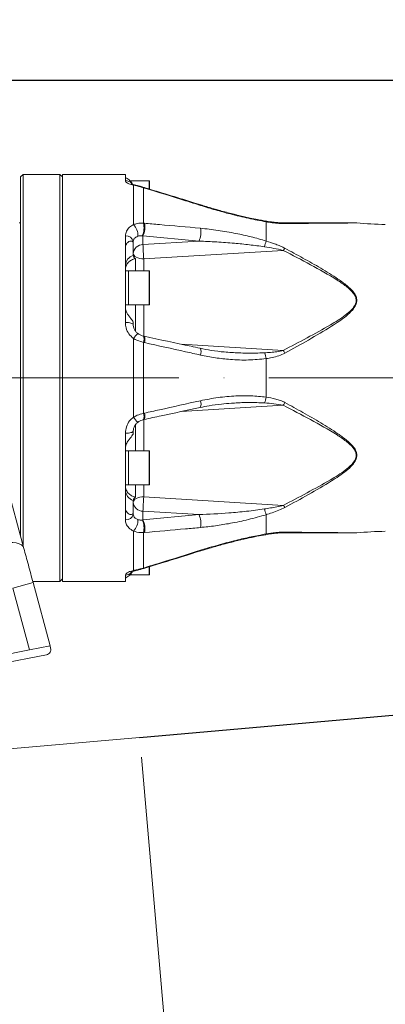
# Model space of a CAD drawing. Header units: millimetres. Extents: x 35469 to 44263, y -24881 to -16268.
# Tile 74 of 231: x 38858 to 38997, y -18148 to -17773. Entities that reach past the tile are written whole.
import ezdxf

# ---------------------------------------------------------------- set-up
doc = ezdxf.new("R2010")
doc.units = ezdxf.units.MM
doc.header["$LTSCALE"] = 0.3175
doc.linetypes.add('ACAD_ISO10W100', pattern=[18, 12, -3, 0, -3])
doc.linetypes.add('CENTER', pattern=[50.8, 31.75, -6.35, 6.35, -6.35])
for name, color, linetype, lineweight in [('1轮廓实线层', 7, 'Continuous', 18), ('7标注层', 4, 'Continuous', 13), ('cen', 2, 'CENTER', 18), ('中心线', 4, 'ACAD_ISO10W100', 20)]:
    doc.layers.add(name, color=color, linetype=linetype, lineweight=lineweight)
doc.styles.add('标准汉字', font='gbenor.shx', dxfattribs={"bigfont": 'gbcbig.shx'})
doc.dimstyles.new('M1：18', dxfattribs={"dimscale": 18, "dimtxt": 3.5, "dimasz": 2.5, "dimexe": 2, "dimexo": 0, "dimgap": 1.5, "dimtad": 1, "dimdec": 1, "dimdsep": 46, "dimtxsty": '标准汉字', "dimcen": 5, "dimdle": 5, "dimclrd": 1, "dimclre": 1, "dimclrt": 256, "dimadec": 4, "dimazin": 2, "dimtfac": 1, "dimtdec": 1, "dimtmove": 0, "dimatfit": 3, "dimfxl": 1, "dimtolj": 1, "dimarcsym": 0})

# ---------------------------------------------------------------- blocks, each defined once
blk = doc.blocks.new('*D28')
at = {"layer": '7标注层', "color": 1, "lineweight": -2, "ltscale": 18, "transparency": 16777216}
for p, q in [((38753.98, -17970.42), (38753.98, -17602.95)), ((39813.98, -17831.5), (39813.98, -17602.95)), ((38798.98, -17638.95), (39768.98, -17638.95))]:
    blk.add_line(p, q, dxfattribs=at)
at = {"layer": '7标注层', "color": 1, "transparency": 16777216}
for points in [[(38798.98, -17631.45), (38798.98, -17646.45), (38753.98, -17638.95)], [(39768.98, -17646.45), (39768.98, -17631.45), (39813.98, -17638.95)]]:
    blk.add_solid(points, dxfattribs=at)
at = {"layer": 'Defpoints', "color": 0, "transparency": 16777216}
for p in [(39813.98, -17638.95), (39813.98, -17831.5), (38753.98, -17970.42)]:
    blk.add_point(p, dxfattribs=at)
at = {"layer": '7标注层', "transparency": 16777216, "insert": (39283.98, -17580.45), "char_height": 63, "attachment_point": 5, "style": '标准汉字'}
blk.add_mtext('\\A1;1060', dxfattribs=at)
blk = doc.blocks.new('*D32')
at = {"layer": '7标注层', "color": 1, "lineweight": -2, "ltscale": 18, "transparency": 16777216}
for p, q in [((38753.98, -17970.42), (38753.98, -17628.44)), ((38903.41, -18046.42), (39183.4, -18021.93))]:
    blk.add_line(p, q, dxfattribs=at)
blk.add_arc((38753.98, -18059.5), 395.05, 11.53, 83.47, dxfattribs=at)
at = {"layer": '7标注层', "color": 1, "transparency": 16777216}
for points in [[(38799.34, -17659.52), (38798.48, -17674.49), (38753.98, -17664.44)], [(39133.64, -17981.61), (39148.49, -17979.45), (39147.53, -18025.06)]]:
    blk.add_solid(points, dxfattribs=at)
at = {"layer": 'Defpoints', "color": 0, "transparency": 16777216}
for p in [(39020.88, -17768.23), (38753.98, -17970.42), (38903.41, -18046.42), (38753.98, -18059.5), (38753.98, -18971.19)]:
    blk.add_point(p, dxfattribs=at)
at = {"layer": '7标注层', "transparency": 16777216, "insert": (39060.4, -17725.1), "char_height": 63, "attachment_point": 5, "rotation": 317.5, "style": '标准汉字'}
blk.add_mtext('\\A1;85%%d', dxfattribs=at)
blk = doc.blocks.new('*D34')
at = {"layer": '7标注层', "color": 1, "lineweight": -2, "ltscale": 18, "transparency": 16777216}
blk.add_arc((38753.98, -18839.5), 444.6, 305.8016, 84.1984, dxfattribs=at)
at = {"layer": '7标注层', "color": 1, "transparency": 16777216}
for points in [[(38799.3, -18389.68), (38798.55, -18404.66), (38753.98, -18394.89)], [(39009.99, -19193.79), (39018.14, -19206.38), (38976.28, -19224.53)]]:
    blk.add_solid(points, dxfattribs=at)
at = {"layer": 'Defpoints', "color": 0, "transparency": 16777216}
for p in [(38753.98, -17970.42), (39183.43, -18724.42), (38753.98, -18839.5), (38753.98, -18971.19), (39143.98, -19515)]:
    blk.add_point(p, dxfattribs=at)
at = {"layer": '7标注层', "transparency": 16777216, "insert": (39239.94, -18709.28), "char_height": 63, "attachment_point": 5, "rotation": 285, "style": '标准汉字'}
blk.add_mtext('\\A1;150%%d', dxfattribs=at)
blk = doc.blocks.new('*D44')
at = {"layer": '7标注层', "color": 1, "lineweight": -2, "ltscale": 18, "transparency": 16777216}
for p, q in [((37974.46, -17796.16), (40892.23, -17796.16)), ((40856.23, -18794.5), (40856.23, -17841.16)), ((40604.54, -18839.5), (40892.23, -18839.5))]:
    blk.add_line(p, q, dxfattribs=at)
at = {"layer": '7标注层', "color": 1, "transparency": 16777216}
for points in [[(40863.73, -17841.16), (40848.73, -17841.16), (40856.23, -17796.16)], [(40848.73, -18794.5), (40863.73, -18794.5), (40856.23, -18839.5)]]:
    blk.add_solid(points, dxfattribs=at)
at = {"layer": 'Defpoints', "color": 0, "transparency": 16777216}
for p in [(37974.46, -17796.16), (40856.23, -17796.16), (40604.54, -18839.5)]:
    blk.add_point(p, dxfattribs=at)
at = {"layer": '7标注层', "transparency": 16777216, "insert": (40797.73, -18317.83), "char_height": 63, "attachment_point": 5, "rotation": 90, "style": '标准汉字'}
blk.add_mtext('\\A1;1043.3', dxfattribs=at)
blk = doc.blocks.new('*D45')
at = {"layer": '7标注层', "color": 1, "lineweight": -2, "ltscale": 18, "transparency": 16777216}
for p, q in [((38753.98, -16988.93), (41035.05, -16988.93)), ((40999.05, -17033.93), (40999.05, -18794.5)), ((40604.54, -18839.5), (41035.05, -18839.5))]:
    blk.add_line(p, q, dxfattribs=at)
at = {"layer": '7标注层', "color": 1, "transparency": 16777216}
for points in [[(41006.55, -17033.93), (40991.55, -17033.93), (40999.05, -16988.93)], [(40991.55, -18794.5), (41006.55, -18794.5), (40999.05, -18839.5)]]:
    blk.add_solid(points, dxfattribs=at)
at = {"layer": 'Defpoints', "color": 0, "transparency": 16777216}
for p in [(38753.98, -16988.93), (40604.54, -18839.5), (40999.05, -18839.5)]:
    blk.add_point(p, dxfattribs=at)
at = {"layer": '7标注层', "transparency": 16777216, "insert": (40940.55, -17914.21), "char_height": 63, "attachment_point": 5, "rotation": 90, "style": '标准汉字'}
blk.add_mtext('\\A1;1850.6', dxfattribs=at)

msp = doc.modelspace()

# ---------------------------------------------------------------- linework, layer by layer
at = {"layer": '1轮廓实线层', "ltscale": 18}
for p, q in [((38858.983, -17831.995), (38857.983, -17832.995)), ((38872.983, -17831.995), (38858.983, -17831.995)), ((38858.983, -17831.995), (38858.983, -17973.133)), ((38873.983, -17832.995), (38872.983, -17831.995)), ((38872.983, -17986.995), (38872.983, -17831.995)), ((38897.983, -17831.995), (38873.983, -17831.995)), ((38873.983, -17909.495), (38873.983, -17831.995)), ((38897.983, -17833.079), (38897.983, -17831.995)), ((38857.983, -17969.401), (38857.983, -17832.995)), ((38897.983, -17834.362), (38897.983, -17833.079)), ((38907.083, -17834.495), (38899.819, -17834.495)), ((38907.083, -17835.366), (38907.083, -17834.495)), ((38907.083, -17837.536), (38907.083, -17835.366)), ((38907.183, -17834.595), (38907.183, -17835.453)), ((38907.183, -17835.453), (38907.183, -17837.596)), ((38901.061, -17851.14), (38901.061, -17836.151)), ((38904.843, -17837.073), (38904.843, -17850.595)), ((38905.251, -17837.202), (38904.843, -17837.073)), ((38857.983, -17850.495), (38857.483, -17850.495)), ((38904.843, -17850.595), (38905.251, -17850.621)), ((38951.409, -17849.763), (38951.388, -17849.758)), ((38951.643, -17857.383), (38951.643, -17850.054)), ((38897.983, -17860.1), (38897.983, -17855.469)), ((38900.983, -17857.56), (38900.983, -17858.132)), ((38900.983, -17858.132), (38900.983, -17862.84)), ((38904.704, -17855.435), (38904.471, -17855.391)), ((38904.704, -17855.435), (38904.704, -17858.717)), ((38926.056, -17857.424), (38904.704, -17855.435)), ((38904.704, -17858.717), (38926.056, -17857.424)), ((38897.983, -17882.474), (38897.983, -17860.1)), ((38958.172, -17860.952), (38904.983, -17864.173)), ((38901.86, -17868.745), (38901.86, -17864.09)), ((38904.983, -17864.173), (38904.983, -17868.745)), ((38899.183, -17868.745), (38897.983, -17868.745)), ((38907.083, -17868.745), (38899.183, -17868.745)), ((38899.183, -17868.745), (38899.183, -17881.745)), ((38907.083, -17875.245), (38907.083, -17868.745)), ((38907.183, -17868.845), (38907.183, -17875.245)), ((38907.083, -17881.745), (38907.083, -17875.245)), ((38907.183, -17875.245), (38907.183, -17881.645)), ((38897.983, -17881.745), (38899.183, -17881.745)), ((38897.983, -17888.388), (38897.983, -17882.474)), ((38899.183, -17881.745), (38907.083, -17881.745)), ((38901.86, -17891.694), (38901.86, -17881.745)), ((38904.983, -17881.745), (38904.983, -17893.598)), ((38900.983, -17888.443), (38900.983, -17889.205)), ((38901.061, -17924.485), (38901.061, -17894.506)), ((38904.843, -17895.974), (38904.843, -17923.016)), ((38905.251, -17896.076), (38904.843, -17895.974)), ((38919.317, -17896.685), (38958.172, -17899.039)), ((38951.643, -17916.825), (38951.643, -17902.166)), ((38873.983, -17986.995), (38873.983, -17909.495)), ((38958.172, -17919.952), (38919.285, -17922.307)), ((38904.843, -17923.016), (38905.251, -17922.914)), ((38904.983, -17925.334), (38904.983, -17937.245)), ((38901.86, -17937.245), (38901.86, -17927.31)), ((38897.983, -17936.516), (38897.983, -17930.603)), ((38900.983, -17929.786), (38900.983, -17930.548)), ((38897.983, -17958.89), (38897.983, -17936.516)), ((38899.183, -17937.245), (38897.983, -17937.245)), ((38907.083, -17937.245), (38899.183, -17937.245)), ((38899.183, -17937.245), (38899.183, -17950.245)), ((38907.083, -17949.374), (38907.083, -17937.245)), ((38907.183, -17937.345), (38907.183, -17949.288)), ((38852.606, -17949.333), (38859.329, -17974.423)), ((38897.983, -17950.245), (38899.183, -17950.245)), ((38899.183, -17950.245), (38907.083, -17950.245)), ((38901.86, -17954.901), (38901.86, -17950.245)), ((38904.983, -17950.245), (38904.983, -17954.817)), ((38907.083, -17950.245), (38907.083, -17949.374)), ((38907.183, -17949.288), (38907.183, -17950.145)), ((38904.983, -17954.817), (38958.172, -17958.039)), ((38897.983, -17963.521), (38897.983, -17958.89)), ((38900.983, -17956.151), (38900.983, -17960.858)), ((38900.983, -17960.858), (38900.983, -17961.43)), ((38904.704, -17960.273), (38904.704, -17963.555)), ((38926.056, -17961.566), (38904.704, -17960.273)), ((38904.704, -17963.555), (38926.056, -17961.566)), ((38951.643, -17968.937), (38951.643, -17961.607)), ((38904.471, -17963.599), (38904.704, -17963.555)), ((38857.74, -17968.495), (38857.983, -17968.495)), ((38901.061, -17982.84), (38901.061, -17967.85)), ((38905.251, -17968.369), (38904.843, -17968.396)), ((38904.843, -17968.396), (38904.843, -17981.917)), ((38904.843, -17981.917), (38905.251, -17981.788)), ((38907.083, -17984.495), (38907.083, -17981.444)), ((38907.183, -17981.399), (38907.183, -17984.395)), ((38897.983, -17985.911), (38897.983, -17984.629)), ((38899.816, -17984.495), (38907.083, -17984.495)), ((38855.096, -17989.535), (38862.823, -17987.465)), ((38861.415, -18013.121), (38855.096, -17989.535)), ((38862.697, -17986.995), (38872.983, -17986.995)), ((38869.288, -18011.59), (38862.823, -17987.465)), ((38872.983, -17986.995), (38873.983, -17985.995)), ((38873.983, -17986.995), (38897.983, -17986.995)), ((38897.983, -17986.995), (38897.983, -17985.911)), ((38861.415, -18013.121), (38869.288, -18011.59)), ((38869.511, -18012.424), (38869.288, -18011.59)), ((38839.801, -18020.378), (38867.961, -18014.904)), ((38845.064, -18016.299), (38861.415, -18013.121))]:
    msp.add_line(p, q, dxfattribs=at)
at = {"layer": '1轮廓实线层', "lineweight": 20, "ltscale": 18}
for points in [[(38901.061, -17836.151), (38901.459, -17836.046), (38901.752, -17836.071)], [(38904.843, -17837.073), (38904.969, -17836.953), (38905.013, -17836.95)], [(38905.251, -17837.202), (38905.34, -17837.069), (38905.363, -17837.06)], [(38926.603, -17843.823), (38926.705, -17843.654), (38926.744, -17843.633)], [(38951.352, -17849.756), (38951.36, -17849.756), (38951.389, -17849.759)], [(38904.983, -17864.173), (38904.203, -17864.135), (38903.452, -17864.021), (38902.761, -17863.836), (38902.154, -17863.587), (38901.657, -17863.284), (38901.287, -17862.938), (38901.06, -17862.563), (38900.983, -17862.173)], [(38897.983, -17888.388), (38898.568, -17888.404), (38899.131, -17888.45), (38899.65, -17888.526), (38900.104, -17888.627), (38900.477, -17888.751), (38900.755, -17888.892), (38900.925, -17889.046), (38900.983, -17889.205)], [(38901.061, -17894.506), (38901.459, -17893.975), (38901.836, -17893.502), (38902.172, -17893.113), (38902.45, -17892.829), (38902.654, -17892.663), (38902.774, -17892.625), (38902.784, -17892.63)], [(38897.983, -17930.603), (38898.568, -17930.587), (38899.131, -17930.54), (38899.65, -17930.465), (38900.104, -17930.363), (38900.477, -17930.239), (38900.755, -17930.098), (38900.925, -17929.945), (38900.983, -17929.786)], [(38904.983, -17954.817), (38904.203, -17954.856), (38903.452, -17954.97), (38902.761, -17955.155), (38902.154, -17955.403), (38901.657, -17955.706), (38901.287, -17956.052), (38901.06, -17956.427), (38900.983, -17956.817)], [(38859.329, -17974.423), (38858.981, -17973.713), (38858.353, -17973.108), (38857.468, -17972.632), (38856.36, -17972.303), (38855.072, -17972.133), (38853.651, -17972.129), (38852.153, -17972.291), (38850.633, -17972.612)], [(38926.744, -17975.358), (38926.705, -17975.337), (38926.603, -17975.167)], [(38905.012, -17982.041), (38904.969, -17982.037), (38904.843, -17981.917)], [(38905.363, -17981.931), (38905.34, -17981.922), (38905.251, -17981.788)], [(38901.753, -17982.919), (38901.459, -17982.945), (38901.061, -17982.84)]]:
    msp.add_lwpolyline(points, dxfattribs=at)
for centre, radius, start, end in [((38897.997, -17837.39), 3.028, 38.51601, 90.27153), ((38907.083, -17834.595), 0.1, 0, 90), ((38897.905, -17852.469), 7.187, 336.0064, 15.11862), ((38897.247, -17852.15), 8.148, 336.21985, 10.81136), ((38951.246, -17850.133), 0.405, 11.30119, 66.15294), ((38958.14, -17851.478), 0.983, 46.14887, 88.11215), ((39002.072, -17651.136), 200, 265.43259, 268.56464), ((38897.379, -17855.069), 5.385, 354.86517, 46.85715), ((38918.896, -17854.141), 7.877, 335.36377, 11.91963), ((38898.368, -17858.113), 2.672, 11.94364, 98.29482), ((38841.334, -17825.298), 114.88, 342.64141, 343.7819), ((38904.691, -17862.435), 3.717, 89.80367, 175.96196), ((38989.349, -17857.123), 84.66, 181.07893, 184.77667), ((38962.952, -17864.215), 5.788, 135.54965, 145.68489), ((38902.342, -17866.985), 4.363, 108.15181, 177.67481), ((38902.553, -17862.671), 1.579, 186.15193, 243.98585), ((38907.083, -17868.845), 0.1, 0, 90), ((38907.083, -17881.645), 0.1, 270, 0), ((38902.126, -17894.744), 2.983, 335.63962, 22.76447), ((38902.511, -17895.01), 2.94, 338.74032, 27.60912), ((38923.73, -17899.647), 3.098, 338.05822, 27.29862), ((38949.538, -17905.033), 10.511, 27.97521, 34.77211), ((38944.59, -17903.094), 7.113, 7.49513, 26.02493), ((38923.755, -17919.341), 3.073, 332.40293, 22.07974), ((38944.59, -17915.897), 7.113, 333.97507, 352.50487), ((38949.538, -17913.958), 10.511, 325.22789, 332.02479), ((38905.982, -17921.689), 5.66, 209.6022, 235.60722), ((38902.111, -17924.249), 2.997, 337.40364, 24.2802), ((38902.518, -17923.98), 2.934, 332.31536, 21.29498), ((38907.083, -17937.345), 0.1, 0, 90), ((38907.083, -17950.145), 0.1, 270, 0), ((38902.342, -17952.005), 4.363, 182.32519, 251.84819), ((38902.553, -17956.32), 1.579, 116.01415, 173.84807), ((38989.349, -17961.867), 84.66, 175.22333, 178.92107), ((38904.691, -17956.556), 3.717, 184.03804, 270.19633), ((38841.334, -17993.692), 114.88, 16.2181, 17.35859), ((38962.952, -17954.776), 5.788, 214.31511, 224.45035), ((38898.368, -17960.877), 2.672, 261.70518, 348.05636), ((38918.896, -17964.85), 7.877, 348.08037, 24.63623), ((38897.379, -17963.921), 5.385, 313.14285, 5.13483), ((38897.905, -17966.521), 7.187, 344.88138, 23.9936), ((38897.247, -17966.841), 8.148, 349.18864, 23.78015), ((38951.263, -17968.867), 0.386, 288.70173, 349.59242), ((38958.14, -17967.513), 0.983, 271.88785, 313.85113), ((39002.072, -18167.854), 200, 91.43536, 94.56684), ((38897.997, -17981.6), 3.028, 269.72987, 321.29432), ((38907.083, -17984.395), 0.1, 270, 0), ((38867.579, -18012.941), 2, 281, 15)]:
    msp.add_arc(centre, radius, start, end, dxfattribs=at)
at = {"layer": '1轮廓实线层', "ltscale": 18}
for points, knots in [([(38900.666, -17835.74), (38900.578, -17835.538), (38900.348, -17835.009), (38899.725, -17834.354), (38898.982, -17833.798), (38898.307, -17833.431), (38898.01, -17833.226), (38897.988, -17833.109), (38897.983, -17833.079)], [0, 0, 0, 0, 15324.9922703, 40108.7416324, 66670.169872, 96752.4453509, 132310.0715378, 144243.3301702, 144243.3301702, 144243.3301702, 144243.3301702]), ([(38901.061, -17836.151), (38900.443, -17835.97), (38899.2, -17835.605), (38898.173, -17834.946), (38898.043, -17834.547), (38897.983, -17834.362)], [0, 0, 0, 0, 25984.0633261, 52251.0427646, 75014.2825572, 75014.2825572, 75014.2825572, 75014.2825572]), ([(38901.745, -17836.065), (38901.489, -17836.001), (38900.975, -17835.872), (38900.492, -17835.686), (38900.249, -17835.552), (38900.266, -17835.564), (38900.271, -17835.568)], [0, 0, 0, 0, 30566.0704944, 61125.0316149, 88920.0523482, 100426.0966628, 100426.0966628, 100426.0966628, 100426.0966628]), ([(38904.843, -17837.073), (38904.473, -17836.964), (38903.173, -17836.577), (38901.942, -17836.329), (38901.061, -17836.151)], [0, 0, 0, 0, 16090.2783347, 56626.9168521, 56626.9168521, 56626.9168521, 56626.9168521]), ([(38905.011, -17836.956), (38904.56, -17836.814), (38903.619, -17836.519), (38902.504, -17836.245), (38901.918, -17836.11), (38901.752, -17836.072)], [0, 0, 0, 0, 29752.5943991, 62155.8839126, 74997.5096729, 74997.5096729, 74997.5096729, 74997.5096729]), ([(38905.506, -17837.102), (38905.374, -17837.064), (38905.206, -17837.016), (38905.047, -17836.959), (38905.013, -17836.947)], [0, 0, 0, 0, 44593.9795136, 56621.2782205, 56621.2782205, 56621.2782205, 56621.2782205]), ([(38926.603, -17843.823), (38924.701, -17843.224), (38917.593, -17840.985), (38910.469, -17838.802), (38905.251, -17837.202)], [0, 0, 0, 0, 15144.0622529, 56576.0331475, 56576.0331475, 56576.0331475, 56576.0331475]), ([(38926.742, -17843.633), (38925.583, -17843.269), (38918.469, -17841.038), (38911.332, -17838.883), (38905.358, -17837.079)], [0, 0, 0, 0, 9220.6875976, 56573.6780366, 56573.6780366, 56573.6780366, 56573.6780366]), ([(38951.643, -17850.054), (38949.396, -17849.636), (38944.873, -17848.795), (38938.394, -17847.213), (38932.283, -17845.567), (38928.5, -17844.405), (38926.603, -17843.823)], [0, 0, 0, 0, 27023.2160464, 54388.1285536, 77223.8459068, 100174.5138122, 100174.5138122, 100174.5138122, 100174.5138122]), ([(38951.405, -17849.785), (38950.714, -17849.659), (38948.965, -17849.339), (38945.746, -17848.672), (38941.68, -17847.763), (38937.037, -17846.602), (38932.37, -17845.322), (38928.899, -17844.317), (38927.086, -17843.733), (38926.747, -17843.624)], [0, 0, 0, 0, 13699.5583348, 34661.1372019, 63349.1367812, 93608.2124333, 125816.7929877, 155366.1701553, 162169.0160038, 162169.0160038, 162169.0160038, 162169.0160038]), ([(38901.061, -17851.14), (38901.543, -17850.978), (38902.749, -17850.573), (38904.057, -17850.586), (38904.843, -17850.595)], [0, 0, 0, 0, 22589.7578739, 56539.5101479, 56539.5101479, 56539.5101479, 56539.5101479]), ([(38905.251, -17850.621), (38907.159, -17850.787), (38914.286, -17851.405), (38921.396, -17852.045), (38926.603, -17852.514)], [0, 0, 0, 0, 15125.5883319, 56507.0293734, 56507.0293734, 56507.0293734, 56507.0293734]), ([(38958.167, -17850.495), (38957.921, -17850.491), (38957.246, -17850.483), (38955.924, -17850.388), (38954.056, -17850.169), (38952.5, -17849.96), (38951.547, -17849.779), (38951.389, -17849.75)], [0, 0, 0, 0, 14254.6540238, 39170.8861531, 70310.9625711, 110496.1361783, 118429.4992132, 118429.4992132, 118429.4992132, 118429.4992132]), ([(38958.821, -17850.769), (38958.044, -17850.748), (38956.471, -17850.707), (38954.028, -17850.426), (38952.406, -17850.173), (38951.643, -17850.054)], [0, 0, 0, 0, 25470.2335977, 51566.5240926, 74777.9088993, 74777.9088993, 74777.9088993, 74777.9088993]), ([(38958.172, -17850.495), (38961.19, -17850.495), (38967.227, -17850.495), (38974.7, -17850.495), (38979.721, -17850.495), (38982.445, -17850.495), (38984.262, -17850.495), (38985.597, -17850.495), (38985.846, -17850.495), (38985.939, -17850.495)], [0, 0, 0, 0, 47808.2627909, 95632.3740198, 119355.8709861, 131393.8107773, 143401.0056234, 154920.5566996, 161916.5268215, 161916.5268215, 161916.5268215, 161916.5268215]), ([(38986.146, -17850.505), (38986.159, -17850.505), (38986.236, -17850.504), (38985.758, -17850.507), (38984.579, -17850.514), (38982.779, -17850.525), (38980.117, -17850.544), (38975.155, -17850.583), (38967.762, -17850.655), (38961.802, -17850.731), (38958.821, -17850.769)], [0, 0, 0, 0, 1788.721873, 10117.7100483, 23638.7046191, 37174.6083851, 50742.5881014, 78514.3529534, 132851.0509136, 187249.2848371, 187249.2848371, 187249.2848371, 187249.2848371]), ([(38897.983, -17855.469), (38898.067, -17854.85), (38898.235, -17853.617), (38899.398, -17852.117), (38900.554, -17851.438), (38901.061, -17851.14)], [0, 0, 0, 0, 27047.7236456, 53880.6900722, 74869.9994534, 74869.9994534, 74869.9994534, 74869.9994534]), ([(38926.603, -17852.514), (38928.837, -17852.758), (38933.319, -17853.247), (38939.772, -17854.398), (38945.908, -17855.715), (38949.726, -17856.826), (38951.643, -17857.383)], [0, 0, 0, 0, 26981.224741, 54160.9951611, 77036.3923663, 100088.586141, 100088.586141, 100088.586141, 100088.586141]), ([(38897.983, -17860.1), (38898.027, -17859.711), (38898.12, -17858.877), (38898.838, -17857.888), (38899.756, -17857.384), (38900.525, -17857.406), (38900.931, -17857.736), (38900.969, -17858.026), (38900.983, -17858.132)], [0, 0, 0, 0, 28339.3371341, 60598.9403658, 85121.5630323, 109768.5974785, 131432.9810217, 143871.67318, 143871.67318, 143871.67318, 143871.67318]), ([(38902.742, -17855.551), (38902.452, -17855.686), (38901.789, -17855.993), (38901.129, -17856.677), (38901.032, -17857.266), (38900.983, -17857.56)], [0, 0, 0, 0, 20950.5380897, 47880.6269668, 74843.5501161, 74843.5501161, 74843.5501161, 74843.5501161]), ([(38904.471, -17855.391), (38904.112, -17855.358), (38903.514, -17855.304), (38902.962, -17855.48), (38902.742, -17855.551)], [0, 0, 0, 0, 33949.2893625, 56512.9234199, 56512.9234199, 56512.9234199, 56512.9234199]), ([(38950.982, -17859.572), (38949.082, -17859.307), (38945.274, -17858.774), (38939.206, -17858.183), (38932.789, -17857.686), (38928.302, -17857.512), (38926.056, -17857.424)], [0, 0, 0, 0, 22858.1194212, 45788.5867433, 72893.0514473, 100057.8996477, 100057.8996477, 100057.8996477, 100057.8996477]), ([(38951.643, -17857.383), (38952.86, -17857.783), (38954.695, -17858.387), (38957.105, -17859.312), (38958.247, -17859.877), (38958.821, -17860.162)], [0, 0, 0, 0, 36962.9302072, 55727.4425742, 74707.1686787, 74707.1686787, 74707.1686787, 74707.1686787]), ([(38958.172, -17860.952), (38956.993, -17860.68), (38954.619, -17860.132), (38952.2, -17859.76), (38950.982, -17859.572)], [0, 0, 0, 0, 28012.2634432, 56398.4026701, 56398.4026701, 56398.4026701, 56398.4026701]), ([(38958.172, -17899.039), (38961.199, -17897.465), (38967.253, -17894.318), (38974.196, -17890.469), (38979.049, -17887.583), (38981.841, -17885.707), (38984.109, -17883.743), (38985.554, -17881.896), (38986.033, -17880.288), (38985.854, -17878.828), (38985.024, -17877.342), (38983.709, -17875.913), (38981.581, -17874.155), (38976.64, -17870.834), (38968.599, -17866.344), (38961.649, -17862.75), (38958.172, -17860.952)], [0, 0, 0, 0, 46357.8403507, 92699.2138556, 108181.5070588, 123657.5784162, 139022.2518133, 150188.2080593, 156969.4355362, 163754.1638981, 171983.2242933, 181638.3629708, 191333.3219808, 210525.7043306, 263643.8067951, 316815.8870353, 316815.8870353, 316815.8870353, 316815.8870353]), ([(38958.821, -17860.162), (38961.108, -17861.403), (38965.683, -17863.884), (38972.487, -17867.691), (38978.086, -17871.152), (38981.896, -17873.872), (38983.989, -17875.717), (38985.285, -17877.221), (38986.096, -17878.78), (38986.269, -17880.306), (38985.804, -17881.99), (38984.394, -17883.932), (38982.161, -17886.005), (38979.406, -17887.996), (38974.627, -17891.051), (38967.785, -17895.117), (38961.809, -17898.44), (38958.821, -17900.102)], [0, 0, 0, 0, 37251.9027043, 74500.0530751, 111709.282074, 132048.8068892, 142441.3849408, 152794.1963309, 161778.4027, 169260.9052378, 176718.2225022, 188824.1763254, 205128.5872489, 221550.1876591, 237977.6163896, 286646.9443674, 335335.5736548, 335335.5736548, 335335.5736548, 335335.5736548]), ([(38901.86, -17864.09), (38901.327, -17864.247), (38900.261, -17864.563), (38899.012, -17865.586), (38898.15, -17866.885), (38898.039, -17867.87), (38897.983, -17868.364)], [0, 0, 0, 0, 24843.3557999, 49674.847888, 74811.726532, 100108.8619733, 100108.8619733, 100108.8619733, 100108.8619733]), ([(38900.983, -17888.443), (38900.95, -17888.258), (38900.883, -17887.887), (38900.398, -17887.209), (38899.733, -17886.433), (38898.979, -17885.495), (38898.308, -17884.337), (38898.01, -17883.287), (38897.988, -17882.637), (38897.983, -17882.474)], [0, 0, 0, 0, 21740.2792046, 43437.5551063, 66175.1998685, 90543.7613347, 118142.4948228, 150764.5432875, 161712.6121885, 161712.6121885, 161712.6121885, 161712.6121885]), ([(38901.061, -17894.506), (38900.443, -17893.947), (38899.2, -17892.824), (38898.173, -17890.612), (38898.043, -17889.093), (38897.983, -17888.388)], [0, 0, 0, 0, 25827.4322937, 51936.0752912, 74562.0990638, 74562.0990638, 74562.0990638, 74562.0990638]), ([(38902.796, -17892.625), (38902.529, -17892.414), (38901.961, -17891.964), (38901.378, -17891.037), (38901.022, -17890.083), (38901.016, -17889.465), (38901.013, -17889.205)], [0, 0, 0, 0, 24292.753991, 51609.8504989, 79531.1854387, 99827.7735833, 99827.7735833, 99827.7735833, 99827.7735833]), ([(38904.843, -17895.974), (38904.473, -17895.881), (38903.173, -17895.554), (38901.942, -17894.943), (38901.061, -17894.506)], [0, 0, 0, 0, 15989.2902263, 56271.5068899, 56271.5068899, 56271.5068899, 56271.5068899]), ([(38904.882, -17893.582), (38904.556, -17893.482), (38903.889, -17893.278), (38903.176, -17892.913), (38902.838, -17892.662), (38902.789, -17892.626)], [0, 0, 0, 0, 33480.7699854, 68527.8585629, 74546.6326214, 74546.6326214, 74546.6326214, 74546.6326214]), ([(38905.211, -17893.667), (38905.123, -17893.652), (38905.013, -17893.634), (38904.905, -17893.593), (38904.883, -17893.585)], [0, 0, 0, 0, 44811.4069082, 56279.4181026, 56279.4181026, 56279.4181026, 56279.4181026]), ([(38926.483, -17898.226), (38925.324, -17897.975), (38918.215, -17896.429), (38911.081, -17894.92), (38905.11, -17893.658)], [0, 0, 0, 0, 9162.7507024, 56240.3644123, 56240.3644123, 56240.3644123, 56240.3644123]), ([(38926.603, -17900.804), (38924.701, -17900.378), (38917.593, -17898.784), (38910.469, -17897.221), (38905.251, -17896.076)], [0, 0, 0, 0, 15050.7556508, 56227.4531345, 56227.4531345, 56227.4531345, 56227.4531345]), ([(38938.43, -17899.82), (38937.513, -17899.766), (38934.945, -17899.617), (38930.951, -17899.109), (38927.902, -17898.505), (38926.482, -17898.224)], [0, 0, 0, 0, 17056.7196822, 47709.5700308, 74432.8828495, 74432.8828495, 74432.8828495, 74432.8828495]), ([(38950.982, -17899.973), (38951.748, -17899.922), (38953.336, -17899.817), (38955.749, -17899.571), (38957.363, -17899.216), (38958.172, -17899.039)], [0, 0, 0, 0, 23600.0298881, 48925.1036173, 74386.6108001, 74386.6108001, 74386.6108001, 74386.6108001]), ([(38951.643, -17902.166), (38949.396, -17902.393), (38944.873, -17902.85), (38938.394, -17902.573), (38932.283, -17901.943), (38928.5, -17901.185), (38926.603, -17900.804)], [0, 0, 0, 0, 26864.896889, 54069.488364, 76771.4195859, 99587.6279067, 99587.6279067, 99587.6279067, 99587.6279067]), ([(38938.43, -17899.83), (38940.355, -17899.939), (38944.54, -17900.176), (38948.723, -17900.044), (38950.982, -17899.973)], [0, 0, 0, 0, 25839.0165016, 56164.9178769, 56164.9178769, 56164.9178769, 56164.9178769]), ([(38958.821, -17900.102), (38958.044, -17900.456), (38956.471, -17901.171), (38954.028, -17901.76), (38952.406, -17902.036), (38951.643, -17902.166)], [0, 0, 0, 0, 25333.0714089, 51288.8282764, 74375.2152368, 74375.2152368, 74375.2152368, 74375.2152368]), ([(38905.251, -17922.914), (38907.159, -17922.497), (38914.286, -17920.938), (38921.396, -17919.35), (38926.603, -17918.186)], [0, 0, 0, 0, 15012.7114079, 56085.337369, 56085.337369, 56085.337369, 56085.337369]), ([(38926.603, -17918.186), (38928.837, -17917.748), (38933.319, -17916.868), (38939.772, -17916.332), (38945.908, -17916.208), (38949.726, -17916.619), (38951.643, -17916.825)], [0, 0, 0, 0, 26800.8019765, 53798.8219622, 76521.2519674, 99419.2963079, 99419.2963079, 99419.2963079, 99419.2963079]), ([(38951.643, -17916.825), (38952.86, -17917.04), (38954.695, -17917.365), (38957.105, -17918.068), (38958.247, -17918.614), (38958.821, -17918.888)], [0, 0, 0, 0, 36731.4366841, 55378.4296053, 74239.2884112, 74239.2884112, 74239.2884112, 74239.2884112]), ([(38905.113, -17925.338), (38907.296, -17924.877), (38914.43, -17923.371), (38921.541, -17921.827), (38926.477, -17920.755)], [0, 0, 0, 0, 17149.502262, 56069.8527685, 56069.8527685, 56069.8527685, 56069.8527685]), ([(38926.486, -17920.786), (38927.616, -17920.549), (38930.296, -17919.988), (38934.283, -17919.44), (38937.139, -17919.251), (38938.422, -17919.165)], [0, 0, 0, 0, 21272.7920672, 50452.4661835, 74266.5789938, 74266.5789938, 74266.5789938, 74266.5789938]), ([(38950.982, -17919.018), (38949.082, -17918.96), (38945.275, -17918.845), (38941.082, -17918.953), (38938.799, -17919.133), (38938.421, -17919.163)], [0, 0, 0, 0, 33719.3092131, 67545.3429208, 74254.1033557, 74254.1033557, 74254.1033557, 74254.1033557]), ([(38958.172, -17919.952), (38956.993, -17919.714), (38954.619, -17919.235), (38952.2, -17919.09), (38950.982, -17919.018)], [0, 0, 0, 0, 27834.901525, 56041.3116089, 56041.3116089, 56041.3116089, 56041.3116089]), ([(38958.172, -17958.039), (38961.199, -17956.465), (38967.253, -17953.318), (38974.196, -17949.469), (38979.049, -17946.583), (38981.841, -17944.707), (38984.109, -17942.743), (38985.554, -17940.896), (38986.033, -17939.288), (38985.854, -17937.828), (38985.024, -17936.342), (38983.709, -17934.913), (38981.581, -17933.155), (38976.64, -17929.834), (38968.599, -17925.344), (38961.649, -17921.75), (38958.172, -17919.952)], [0, 0, 0, 0, 46064.0366694, 92111.7108555, 107495.8813959, 122873.8695229, 138141.1657003, 149236.3550808, 155974.6049388, 162716.3334941, 170893.2402898, 180487.1872624, 190120.7021969, 209191.4483241, 261972.9023613, 314807.9920774, 314807.9920774, 314807.9920774, 314807.9920774]), ([(38958.821, -17918.888), (38961.108, -17920.158), (38965.683, -17922.698), (38972.487, -17926.578), (38978.086, -17930.089), (38981.896, -17932.836), (38983.989, -17934.694), (38985.285, -17936.206), (38986.096, -17937.77), (38986.269, -17939.297), (38985.804, -17940.978), (38984.394, -17942.912), (38982.161, -17944.971), (38979.406, -17946.941), (38974.627, -17949.958), (38967.785, -17953.957), (38961.809, -17957.205), (38958.821, -17958.829)], [0, 0, 0, 0, 37016.4915295, 74029.2544383, 111003.3419363, 131214.332339, 141541.2351141, 151828.6225309, 160756.0537443, 168191.2710541, 175601.4622473, 187630.9132182, 203832.2893904, 220150.1144774, 236473.7310529, 284835.4961187, 333216.4405207, 333216.4405207, 333216.4405207, 333216.4405207]), ([(38897.983, -17930.603), (38898.067, -17929.761), (38898.235, -17928.085), (38899.398, -17925.932), (38900.554, -17924.926), (38901.061, -17924.485)], [0, 0, 0, 0, 26833.8706981, 53454.6821561, 74278.0394692, 74278.0394692, 74278.0394692, 74278.0394692]), ([(38901.061, -17924.485), (38901.543, -17924.228), (38902.749, -17923.587), (38904.057, -17923.23), (38904.843, -17923.016)], [0, 0, 0, 0, 22413.5281645, 56098.4278883, 56098.4278883, 56098.4278883, 56098.4278883]), ([(38902.789, -17926.365), (38902.807, -17926.35), (38903.11, -17926.09), (38903.847, -17925.738), (38904.544, -17925.511), (38904.882, -17925.401)], [0, 0, 0, 0, 2356.3165146, 39458.6725392, 74284.9542365, 74284.9542365, 74284.9542365, 74284.9542365]), ([(38904.783, -17925.428), (38904.871, -17925.4), (38904.981, -17925.365), (38905.091, -17925.352), (38905.113, -17925.349)], [0, 0, 0, 0, 44694.4771089, 56087.2466392, 56087.2466392, 56087.2466392, 56087.2466392]), ([(38901.001, -17929.715), (38901.023, -17929.388), (38901.069, -17928.695), (38901.521, -17927.687), (38902.106, -17926.865), (38902.618, -17926.517), (38902.806, -17926.39)], [0, 0, 0, 0, 25753.8176488, 54632.3000448, 83026.3811045, 99432.2874293, 99432.2874293, 99432.2874293, 99432.2874293]), ([(38897.983, -17936.516), (38898.027, -17936.041), (38898.12, -17935.023), (38898.838, -17933.68), (38899.756, -17932.526), (38900.525, -17931.637), (38900.931, -17930.983), (38900.969, -17930.664), (38900.983, -17930.548)], [0, 0, 0, 0, 28110.9517366, 60110.5763291, 84435.5723221, 108883.9774662, 130373.7687519, 142712.2180697, 142712.2180697, 142712.2180697, 142712.2180697]), ([(38897.983, -17950.626), (38898.039, -17951.124), (38898.153, -17952.118), (38899.034, -17953.434), (38900.295, -17954.444), (38901.351, -17954.752), (38901.86, -17954.901)], [0, 0, 0, 0, 25216.5168288, 50430.6858657, 75660.5222402, 99170.4799129, 99170.4799129, 99170.4799129, 99170.4799129]), ([(38900.983, -17960.858), (38900.95, -17961.02), (38900.883, -17961.342), (38900.398, -17961.599), (38899.733, -17961.578), (38898.979, -17961.19), (38898.308, -17960.402), (38898.01, -17959.556), (38897.988, -17959.024), (38897.983, -17958.89)], [0, 0, 0, 0, 21566.7698048, 43090.8795164, 65647.0548938, 89821.1306114, 117199.5983137, 149561.2898622, 160421.9821088, 160421.9821088, 160421.9821088, 160421.9821088]), ([(38926.056, -17961.566), (38929.849, -17961.393), (38935.883, -17961.118), (38944.214, -17960.345), (38948.724, -17959.727), (38950.982, -17959.418)], [0, 0, 0, 0, 33848.19122, 53848.5342315, 73911.5572126, 73911.5572126, 73911.5572126, 73911.5572126]), ([(38950.982, -17959.418), (38951.748, -17959.296), (38953.336, -17959.044), (38955.749, -17958.626), (38957.363, -17958.235), (38958.172, -17958.039)], [0, 0, 0, 0, 23450.9334965, 48616.0126356, 73916.6632913, 73916.6632913, 73916.6632913, 73916.6632913]), ([(38958.821, -17958.829), (38958.044, -17959.203), (38956.471, -17959.959), (38954.028, -17960.829), (38952.406, -17961.358), (38951.643, -17961.607)], [0, 0, 0, 0, 25173.694953, 50966.1579002, 73907.3028378, 73907.3028378, 73907.3028378, 73907.3028378]), ([(38900.983, -17961.43), (38901.018, -17961.678), (38901.093, -17962.214), (38901.676, -17962.925), (38902.388, -17963.269), (38902.742, -17963.439)], [0, 0, 0, 0, 22371.3685072, 48379.3617223, 73999.5039841, 73999.5039841, 73999.5039841, 73999.5039841]), ([(38951.643, -17961.607), (38949.396, -17962.252), (38944.873, -17963.55), (38938.394, -17964.855), (38932.283, -17965.872), (38928.5, -17966.275), (38926.603, -17966.477)], [0, 0, 0, 0, 26685.6882625, 53708.8050982, 76259.2977373, 98923.3051629, 98923.3051629, 98923.3051629, 98923.3051629]), ([(38901.061, -17967.85), (38900.443, -17967.473), (38899.2, -17966.714), (38898.173, -17965.161), (38898.043, -17964.041), (38897.983, -17963.521)], [0, 0, 0, 0, 25623.5984463, 51526.1882406, 73973.644147, 73973.644147, 73973.644147, 73973.644147]), ([(38902.742, -17963.439), (38903.146, -17963.549), (38903.711, -17963.701), (38904.302, -17963.622), (38904.471, -17963.599)], [0, 0, 0, 0, 39906.0929886, 55857.0428832, 55857.0428832, 55857.0428832, 55857.0428832]), ([(38926.603, -17966.477), (38924.701, -17966.649), (38917.593, -17967.293), (38910.469, -17967.914), (38905.251, -17968.369)], [0, 0, 0, 0, 14940.4964583, 55815.5406884, 55815.5406884, 55815.5406884, 55815.5406884]), ([(38904.843, -17968.396), (38904.473, -17968.413), (38903.173, -17968.471), (38901.942, -17968.109), (38901.061, -17967.85)], [0, 0, 0, 0, 15864.2944965, 55831.6063083, 55831.6063083, 55831.6063083, 55831.6063083]), ([(38926.603, -17975.167), (38928.837, -17974.485), (38933.319, -17973.116), (38939.772, -17971.43), (38945.908, -17969.989), (38949.726, -17969.288), (38951.643, -17968.937)], [0, 0, 0, 0, 26641.3319505, 53478.7084243, 76065.9355163, 98827.7320037, 98827.7320037, 98827.7320037, 98827.7320037]), ([(38926.746, -17975.365), (38927.866, -17975.017), (38930.539, -17974.187), (38934.877, -17972.966), (38939.587, -17971.739), (38944.027, -17970.688), (38947.924, -17969.851), (38950.299, -17969.431), (38951.389, -17969.237)], [0, 0, 0, 0, 19552.8161361, 46640.7359571, 74890.5927803, 100618.9702311, 122955.6301426, 141922.6084257, 141922.6084257, 141922.6084257, 141922.6084257]), ([(38951.39, -17969.238), (38951.789, -17969.169), (38952.913, -17968.974), (38954.656, -17968.729), (38956.389, -17968.558), (38957.541, -17968.495), (38958.033, -17968.499), (38958.157, -17968.501)], [0, 0, 0, 0, 19875.0715248, 56018.2052903, 87138.5368738, 109434.7319238, 116932.5302951, 116932.5302951, 116932.5302951, 116932.5302951]), ([(38951.643, -17968.937), (38952.86, -17968.752), (38954.695, -17968.474), (38957.105, -17968.252), (38958.247, -17968.232), (38958.821, -17968.222)], [0, 0, 0, 0, 36532.2107184, 55078.0650643, 73836.6253176, 73836.6253176, 73836.6253176, 73836.6253176]), ([(38985.906, -17968.495), (38985.889, -17968.495), (38985.847, -17968.495), (38985.013, -17968.495), (38983.712, -17968.495), (38981.588, -17968.495), (38978.245, -17968.495), (38973.691, -17968.495), (38966.833, -17968.495), (38961.638, -17968.495), (38958.172, -17968.495)], [0, 0, 0, 0, 6162.7565049, 15771.8722181, 26932.9543595, 38363.5465061, 60774.5890741, 91762.7432002, 122763.8439227, 184891.0831795, 184891.0831795, 184891.0831795, 184891.0831795]), ([(38958.821, -17968.222), (38962.238, -17968.265), (38967.365, -17968.33), (38974.12, -17968.397), (38978.61, -17968.436), (38981.89, -17968.459), (38983.982, -17968.473), (38985.268, -17968.481), (38986.089, -17968.485), (38986.13, -17968.485), (38986.146, -17968.486)], [0, 0, 0, 0, 61544.4141337, 92359.2566364, 123160.4641439, 145586.541087, 156932.7409303, 168456.6762933, 178362.5371793, 184847.9708514, 184847.9708514, 184847.9708514, 184847.9708514]), ([(38862.823, -17987.465), (38862.518, -17986.327), (38861.908, -17984.05), (38861.01, -17980.697), (38860.138, -17977.444), (38859.598, -17975.43), (38859.329, -17974.423)], [0, 0, 0, 0, 24744.061634, 49487.9959557, 74231.6843466, 98975.0249203, 98975.0249203, 98975.0249203, 98975.0249203]), ([(38905.251, -17981.788), (38907.159, -17981.206), (38914.286, -17979.029), (38921.396, -17976.8), (38926.603, -17975.167)], [0, 0, 0, 0, 14918.663935, 55733.9894941, 55733.9894941, 55733.9894941, 55733.9894941]), ([(38905.361, -17981.921), (38907.544, -17981.264), (38914.683, -17979.114), (38921.798, -17976.887), (38926.737, -17975.34)], [0, 0, 0, 0, 17045.5760696, 55732.3516154, 55732.3516154, 55732.3516154, 55732.3516154]), ([(38901.061, -17982.84), (38901.543, -17982.745), (38902.749, -17982.509), (38904.057, -17982.139), (38904.843, -17981.917)], [0, 0, 0, 0, 22271.8318459, 55743.7786494, 55743.7786494, 55743.7786494, 55743.7786494]), ([(38901.753, -17982.918), (38901.971, -17982.868), (38902.586, -17982.726), (38903.704, -17982.446), (38904.587, -17982.169), (38905.011, -17982.036)], [0, 0, 0, 0, 16418.8337677, 46255.5664276, 73834.812511, 73834.812511, 73834.812511, 73834.812511]), ([(38904.87, -17982.087), (38904.999, -17982.044), (38905.161, -17981.989), (38905.329, -17981.943), (38905.364, -17981.934)], [0, 0, 0, 0, 44065.66165, 55744.7978979, 55744.7978979, 55744.7978979, 55744.7978979]), ([(38897.983, -17984.629), (38898.067, -17984.406), (38898.235, -17983.964), (38899.398, -17983.31), (38900.554, -17982.983), (38901.061, -17982.84)], [0, 0, 0, 0, 26673.4143262, 53135.0434257, 73833.8849578, 73833.8849578, 73833.8849578, 73833.8849578]), ([(38897.983, -17985.911), (38898.026, -17985.825), (38898.119, -17985.641), (38898.844, -17985.291), (38899.739, -17984.629), (38900.419, -17983.927), (38900.607, -17983.384), (38900.652, -17983.254)], [0, 0, 0, 0, 28187.1817265, 60273.5814335, 84664.5408352, 109179.2440432, 116917.1647747, 116917.1647747, 116917.1647747, 116917.1647747]), ([(38900.271, -17983.423), (38900.265, -17983.427), (38900.246, -17983.441), (38900.454, -17983.321), (38900.908, -17983.152), (38901.37, -17982.997), (38901.712, -17982.931), (38901.742, -17982.926)], [0, 0, 0, 0, 12262.2392472, 40964.7975482, 74900.5051836, 113307.6898924, 116936.7738054, 116936.7738054, 116936.7738054, 116936.7738054])]:
    msp.add_open_spline(points, degree=3, knots=knots, dxfattribs=at)
at = {"layer": '7标注层', "ltscale": 18}
for centre, radius, start in [((38753.983, -18839.495), 1850.561, 300), ((37974.458, -18866.717), 1070.561, 15.054414)]:
    msp.add_arc(centre, radius, start, 182, dxfattribs=at)
at = {"layer": 'cen', "ltscale": 18}
for p in [(38753.983, -18059.495), (38995.797, -19102.388)]:
    msp.add_line(p, (38903.412, -18046.422), dxfattribs=at)
at = {"layer": '中心线', "ltscale": 18}
for p, q in [((38643.818, -17909.495), (39977.136, -17909.495)), ((38657.01, -18059.495), (38858.427, -18059.495))]:
    msp.add_line(p, q, dxfattribs=at)

# ---------------------------------------------------------------- dimensions: what is measured, and where the dimension line sits
at = {"layer": '7标注层', "ltscale": 18}
for base, p1, p2, angle, picture, middle in [((40999.054, -18839.495), (38753.983, -16988.935), (40604.544, -18839.495), 270, '*D45', (40940.554, -17914.215)), ((40856.231, -17796.156), (40604.544, -18839.495), (37974.458, -17796.156), 90, '*D44', (40797.731, -18317.826))]:
    dim = msp.add_linear_dim(base=base, p1=p1, p2=p2, angle=angle, dimstyle='M1：18', override={"dimsah": 1, "dimtzin": 8}, dxfattribs=at)
    dim.commit()
    dim.dimension.update_dxf_attribs({"geometry": picture, "text_midpoint": middle})
dim = msp.add_linear_dim(base=(39813.983, -17638.946), p1=(38753.983, -17970.421), p2=(39813.983, -17831.498), dimstyle='M1：18', override={"dimsah": 1, "dimtzin": 8}, dxfattribs=at)
dim.commit()
dim.dimension.update_dxf_attribs({"geometry": '*D28', "text_midpoint": (39283.983, -17580.446)})
for base, line1, line2, picture, middle in [((39020.8781, -17768.2302), ((38753.9829, -18059.4952), (38903.4121, -18046.4219)), ((38753.9829, -18971.1925), (38753.9829, -17970.4211)), '*D32', (39060.4001, -17725.0995)), ((39183.434, -18724.424), ((38753.983, -18839.495), (39143.983, -19514.995)), ((38753.983, -18971.193), (38753.983, -17970.421)), '*D34', (39239.941, -18709.283))]:
    dim = msp.add_angular_dim_2l(base=base, line1=line1, line2=line2, dimstyle='M1：18', override={"dimtad": 1, "dimtih": 0, "dimtoh": 0, "dimsah": 1, "dimtdec": 4, "dimtzin": 8}, dxfattribs=at)
    dim.commit()
    dim.dimension.update_dxf_attribs({"geometry": picture, "text_midpoint": middle})

doc.saveas('drawing.dxf')
